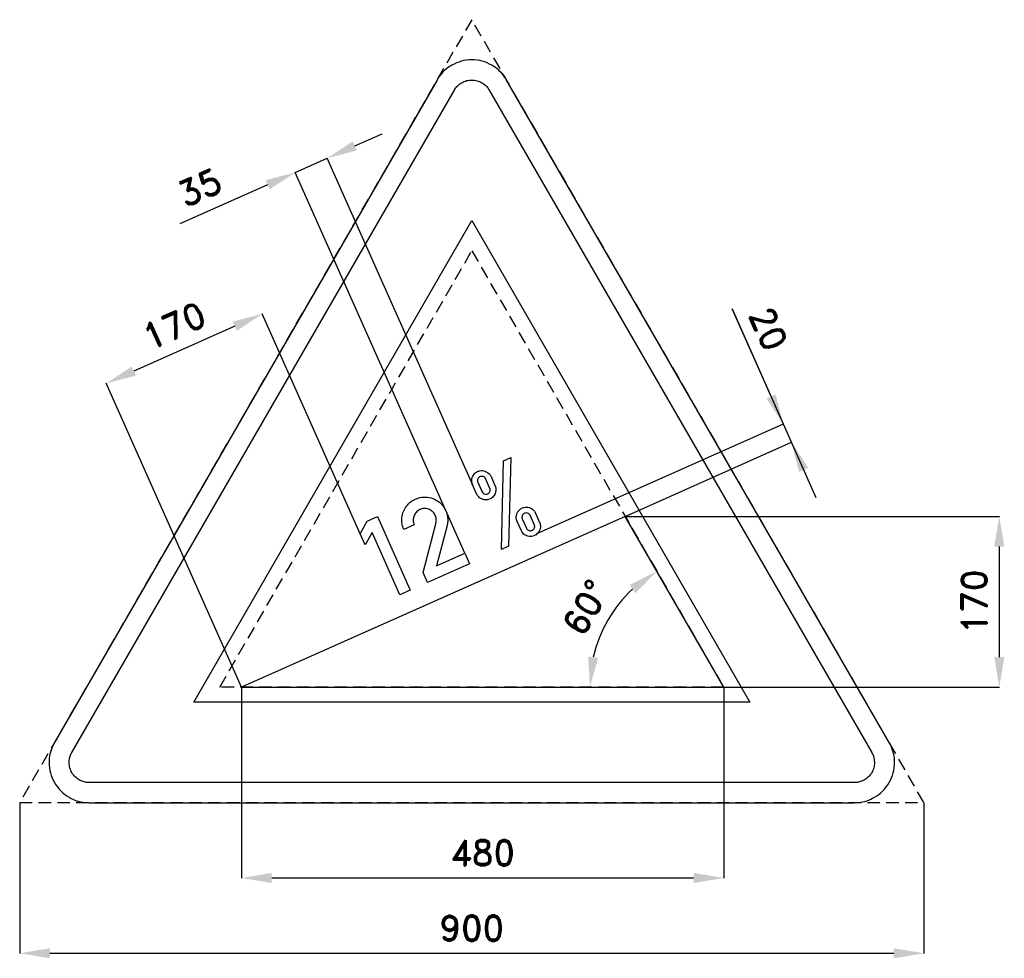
# Model space of a CAD drawing. Header units: millimetres. Extents: x -29 to 951, y -155 to 779.
import ezdxf

# ---------------------------------------------------------------- set-up
doc = ezdxf.new("R2010")
doc.units = ezdxf.units.MM
doc.header["$LTSCALE"] = 5
doc.linetypes.add('ČÁRKOVANÁX2', pattern=[1.5, 1, -0.5])
doc.layers.add('Kóty', color=2, linetype='Continuous')
doc.layers.add('Značka', color=7, linetype='Continuous')
doc.styles.get("Standard").update_dxf_attribs({"font": 'romand.shx', "height": 25})
doc.dimstyles.get("Standard").update_dxf_attribs({"dimtxt": 25, "dimasz": 30, "dimexe": 0.18, "dimexo": 0.0625, "dimgap": 12.5, "dimtad": 1, "dimdec": 0, "dimzin": 0, "dimdsep": 46, "dimtxsty": 'Standard', "dimcen": 0.09, "dimadec": 0, "dimazin": 0, "dimtfac": 1, "dimtdec": 0, "dimtofl": 0, "dimtmove": 0, "dimatfit": 3, "dimfxl": 1, "dimtolj": 1, "dimtzin": 0, "dimarcsym": 0})

# ---------------------------------------------------------------- blocks, each defined once
blk = doc.blocks.new('*D0')
at = {"layer": 'Defpoints', "color": 0, "transparency": 16777216}
for p in [(-29.28, 0.06), (870.72, 0.06), (870.72, -149.94)]:
    blk.add_point(p, dxfattribs=at)
at = {"layer": 'Kóty', "color": 0, "lineweight": -2, "transparency": 16777216}
for p, q in [((-29.28, 0), (-29.28, -150.12)), ((870.72, 0), (870.72, -150.12)), ((0.72, -149.94), (840.72, -149.94))]:
    blk.add_line(p, q, dxfattribs=at)
at = {"layer": 'Kóty', "color": 0, "transparency": 16777216}
for points in [[(0.72, -144.94), (0.72, -154.94), (-29.28, -149.94)], [(840.72, -144.94), (840.72, -154.94), (870.72, -149.94)]]:
    blk.add_solid(points, dxfattribs=at)
at = {"layer": 'Kóty', "color": 0, "transparency": 16777216, "insert": (420.72, -124.94), "char_height": 25, "attachment_point": 5}
blk.add_mtext('\\A1;900', dxfattribs=at)
blk = doc.blocks.new('*D1')
at = {"layer": 'Defpoints', "color": 0, "transparency": 16777216}
for p in [(573.38, 285), (671.53, 115), (945.72, 115)]:
    blk.add_point(p, dxfattribs=at)
at = {"layer": 'Kóty', "color": 0, "lineweight": -2, "transparency": 16777216}
for p, q in [((573.44, 285), (945.9, 285)), ((945.72, 255), (945.72, 145)), ((671.59, 115), (945.9, 115))]:
    blk.add_line(p, q, dxfattribs=at)
at = {"layer": 'Kóty', "color": 0, "transparency": 16777216}
for points in [[(940.72, 255), (950.72, 255), (945.72, 285)], [(940.72, 145), (950.72, 145), (945.72, 115)]]:
    blk.add_solid(points, dxfattribs=at)
at = {"layer": 'Kóty', "color": 0, "transparency": 16777216, "insert": (920.72, 200), "char_height": 25, "attachment_point": 5, "rotation": 90}
blk.add_mtext('\\A1;170', dxfattribs=at)
blk = doc.blocks.new('*D2')
at = {"layer": 'Defpoints', "color": 0, "transparency": 16777216}
for p in [(191.53, 115), (671.53, 115), (671.53, -74.94)]:
    blk.add_point(p, dxfattribs=at)
at = {"layer": 'Kóty', "color": 0, "lineweight": -2, "transparency": 16777216}
for p, q in [((191.53, 114.94), (191.53, -75.12)), ((671.53, 114.94), (671.53, -75.12)), ((221.53, -74.94), (641.53, -74.94))]:
    blk.add_line(p, q, dxfattribs=at)
at = {"layer": 'Kóty', "color": 0, "transparency": 16777216}
for points in [[(221.53, -69.94), (221.53, -79.94), (191.53, -74.94)], [(641.53, -69.94), (641.53, -79.94), (671.53, -74.94)]]:
    blk.add_solid(points, dxfattribs=at)
at = {"layer": 'Kóty', "color": 0, "transparency": 16777216, "insert": (431.53, -49.94), "char_height": 25, "attachment_point": 5}
blk.add_mtext('\\A1;480', dxfattribs=at)
blk = doc.blocks.new('*D3')
at = {"layer": 'Defpoints', "color": 0, "transparency": 16777216}
for p in [(573.38, 285), (569.39, 200.7), (191.53, 115), (671.53, 115), (671.53, 115)]:
    blk.add_point(p, dxfattribs=at)
at = {"layer": 'Kóty', "color": 0, "lineweight": -2, "transparency": 16777216}
blk.add_arc((671.53, 115), 133.33, 132.91889, 167.08097, dxfattribs=at)
at = {"layer": 'Kóty', "color": 0, "transparency": 16777216}
for points in [[(577.77, 216.66), (583.71, 208.62), (604.87, 230.47)], [(546.54, 144.25), (536.61, 145.37), (538.2, 115)]]:
    blk.add_solid(points, dxfattribs=at)
at = {"layer": 'Kóty', "color": 0, "transparency": 16777216, "insert": (534.41, 194.17), "char_height": 25, "attachment_point": 5, "rotation": 59.99993}
blk.add_mtext('\\A1;60°', dxfattribs=at)

msp = doc.modelspace()

# ---------------------------------------------------------------- linework, layer by layer
at = {"layer": 'Kóty'}
for p, q in [((304.23, 653.79), (331.64, 665.99)), ((421.8, 315.93), (276.75, 641.76)), ((413.61, 248.26), (244.78, 627.52)), ((217.45, 615.16), (130.22, 576.33)), ((679.72, 491.58), (763.29, 303.87)), ((718.55, 404.36), (679.72, 491.58)), ((309.64, 267.69), (212.11, 486.75)), ((184.78, 474.38), (84.29, 429.64)), ((191.53, 115), (56.81, 417.61)), ((487.16, 268.51), (730.92, 377.03)), ((573.38, 285), (739.05, 358.76))]:
    msp.add_line(p, q, dxfattribs=at)
msp.add_lwpolyline([(244.86, 627.36), (276.83, 641.59)], dxfattribs=at)
for points in [[(302.2, 658.36), (306.27, 649.22), (276.83, 641.59)], [(215.41, 619.73), (219.48, 610.59), (244.86, 627.36)], [(182.75, 478.95), (186.81, 469.81), (212.19, 486.58)], [(82.26, 434.21), (86.32, 425.08), (56.88, 417.44)], [(723.12, 406.39), (713.98, 402.33), (730.75, 376.95)], [(755.66, 333.31), (746.52, 329.24), (738.89, 358.68)]]:
    msp.add_solid(points, dxfattribs=at)
at = {"layer": 'Značka', "color": 6, "linetype": 'ČÁRKOVANÁX2', "ltscale": 2.5}
for points in [[(870.72, 0.06), (420.72, 779.48), (-29.28, 0.06)], [(169.9, 115), (420.72, 549.42), (671.53, 115)]]:
    msp.add_lwpolyline(points, close=True, dxfattribs=at)
at = {"layer": 'Značka', "color": 5}
for points in [[(836.08, 60), (455.36, 719.42), (454.24, 721.19, 0.010748), (453.08, 722.93, 0.055773), (447.54, 729.17, 0.055979), (440.72, 734.06, 0.069561), (431.09, 738.14, 0.069791), (420.72, 739.42, 0.069502), (410.36, 738.12, 0.067732), (400.72, 734.06, 0.055944), (393.86, 729.2, 0.061133), (388.36, 722.93, 0.012257), (387.19, 721.2), (386.08, 719.42), (5.36, 60, 0.003576), (4.38, 58.15, 0.010722), (3.46, 56.27, 0.055711), (0.83, 48.35, 0.055985), (0, 40, 0.069591), (1.29, 29.62, 0.069767), (5.36, 20, 0.069481), (11.67, 11.68, 0.067775), (20, 5.36, 0.055964), (27.65, 1.85, 0.061097), (35.82, 0.22, 0.01224), (37.91, 0.07, 0.004081), (40, 0), (801.43, 0, 0.003581), (803.53, 0.08, 0.010743), (805.62, 0.22, 0.055797), (813.79, 1.9, 0.055991), (821.43, 5.36, 0.069582), (829.78, 11.66, 0.069787), (836.08, 20, 0.069497), (840.13, 29.62, 0.067792), (841.43, 40, 0.055928), (840.65, 48.37, 0.060939), (837.98, 56.27), (837.06, 58.15), (836.08, 60)], [(421.21, 317.24), (421.06, 317.71), (420.92, 318.19, -0.046851), (420.65, 319.79, -0.0422), (420.67, 321.42, -0.062855), (421.17, 323.88, -0.069999), (422.28, 326.11, -0.067461), (423.82, 327.91, -0.059915), (425.78, 329.27, -0.072652), (428.57, 330.35, -0.081725), (431.52, 330.54, -0.070068), (433.99, 330.02, -0.061083), (436.25, 328.86), (437.61, 327.83, -0.053245), (438.73, 326.56), (439, 326.17), (439.24, 325.77), (439.37, 325.56), (439.49, 325.34), (444.12, 314.94), (444.24, 314.61), (444.34, 314.28, -0.046062), (444.65, 312.77, -0.039721), (444.69, 311.22, -0.055107), (444.38, 308.99, -0.05969), (443.58, 306.9, -0.061736), (442.32, 304.99, -0.060308), (440.63, 303.44, -0.047157), (439.11, 302.5), (437.45, 301.86, -0.058403), (435.23, 301.46, -0.061911), (432.97, 301.61, -0.066264), (430.63, 302.32, -0.060952), (428.53, 303.61), (427.58, 304.43), (426.75, 305.38), (426.4, 305.87), (426.09, 306.39), (425.95, 306.64), (425.82, 306.9), (421.21, 317.24)], [(426.6, 319.11), (430.68, 309.96), (430.83, 309.68), (430.99, 309.41), (431.63, 308.53, 0.071801), (432.43, 307.82, 0.080224), (433.42, 307.35), (434.51, 307.18), (435.53, 307.25), (436.5, 307.57, 0.071653), (437.5, 308.2, 0.0758), (438.28, 309.09, 0.060184), (438.71, 309.93, 0.051665), (438.94, 310.85, 0.043652), (439, 311.64, 0.050947), (438.92, 312.43), (438.87, 312.66), (438.81, 312.88), (434.47, 322.63), (434.31, 322.9), (434.14, 323.15), (433.53, 323.83), (432.76, 324.35, 0.075642), (431.63, 324.77), (430.42, 324.84), (429.39, 324.67), (428.44, 324.25, 0.074417), (427.53, 323.52, 0.069348), (426.85, 322.55, 0.051936), (426.51, 321.75, 0.054037), (426.35, 320.9, 0.034093), (426.34, 320.39, 0.03747), (426.4, 319.88), (426.49, 319.49), (426.6, 319.11)], [(376.54, 219.26), (372.19, 229.02), (384.76, 277.73), (384.94, 278.45), (385.1, 279.17, 0.082994), (385.2, 283.11, 0.094403), (383.95, 286.85, 0.09216), (381.75, 289.75, 0.084059), (378.65, 291.75, 0.098146), (374.3, 292.83, 0.106032), (369.9, 292.13, 0.106168), (366.12, 289.85, 0.099948), (363.53, 286.22, 0.083736), (362.48, 282.72, 0.091648), (362.66, 279.14, 0.02614), (362.99, 277.93), (363.4, 276.75), (353, 272.12), (352.59, 273.11), (352.2, 274.12, -0.059426), (351.12, 278.89, -0.058234), (351.16, 283.83, -0.07215), (352.64, 289.87, -0.072234), (355.76, 295.23, -0.061487), (359.36, 299.01, -0.059942), (363.78, 301.82, -0.08306), (370.88, 304.04, -0.087039), (378.34, 303.79, -0.08778), (385.36, 301.25, -0.087808), (391.06, 296.49, -0.068503), (394.31, 291.71, -0.062434), (396.21, 286.23, -0.050701), (396.82, 281.8, -0.061844), (396.42, 277.39), (396.27, 276.68), (396.1, 275.98), (385.55, 235.77), (413.61, 248.26), (418.26, 237.83), (376.54, 219.26)], [(465.55, 280.74), (465.3, 281.54), (465.09, 282.34, -0.07167), (464.94, 284.79, -0.065037), (465.46, 287.23, -0.072567), (466.7, 289.77, -0.074231), (468.6, 291.84, -0.078884), (471.16, 293.41, -0.080181), (474.08, 294.11, -0.068222), (476.6, 294.04, -0.067278), (479, 293.3, -0.05778), (480.95, 292.16, -0.050637), (482.62, 290.63), (483.11, 290.05), (483.52, 289.43), (483.67, 289.14), (483.81, 288.84), (488.51, 278.28), (488.6, 278.01), (488.68, 277.73, -0.052347), (488.98, 275.99, -0.045284), (488.94, 274.21, -0.066058), (488.34, 271.54, -0.074156), (487.05, 269.16, -0.063467), (485.52, 267.49, -0.057064), (483.62, 266.21, -0.0604), (481.34, 265.3, -0.067494), (478.93, 265, -0.067252), (476.54, 265.29, -0.057959), (474.26, 266.18, -0.059466), (472.31, 267.44, -0.082699), (470.82, 269.16), (470.44, 269.83), (470.1, 270.52), (465.55, 280.74)], [(470.86, 282.69), (475.12, 273.13), (475.31, 272.77), (475.53, 272.43, 0.091383), (476.5, 271.49, 0.081237), (477.75, 270.92, 0.085157), (479.18, 270.72, 0.092406), (480.56, 271.02, 0.095659), (481.84, 271.81, 0.087624), (482.76, 273.02, 0.071388), (483.2, 274.15, 0.074792), (483.29, 275.35), (483.26, 275.67), (483.21, 275.99), (483.17, 276.16), (483.13, 276.32), (478.75, 286.14), (478.61, 286.42), (478.45, 286.69, 0.067643), (477.85, 287.36), (477.11, 287.88), (476, 288.33), (474.83, 288.46), (473.67, 288.28, 0.07321), (472.6, 287.77, 0.078316), (471.64, 286.92, 0.080445), (470.99, 285.83, 0.059938), (470.72, 284.88, 0.046504), (470.65, 283.88, 0.02775), (470.67, 283.41, 0.046027), (470.77, 282.96), (470.81, 282.82), (470.86, 282.69)]]:
    msp.add_lwpolyline(points, format="xyb", dxfattribs=at)
at = {"layer": 'Značka', "color": 1}
msp.add_lwpolyline([(801.43, 20), (40, 20, -0.003586), (38.95, 20.04, -0.010756), (37.91, 20.11, -0.05582), (33.82, 20.95, -0.05597), (30, 22.68, -0.06955), (25.83, 25.83, -0.069786), (22.68, 30, -0.069503), (20.65, 34.81, -0.067814), (20, 40, -0.055933), (20.39, 44.19, -0.060881), (21.73, 48.13, -0.012187), (22.19, 49.07, -0.00406), (22.68, 50), (403.4, 709.42), (403.95, 710.31), (404.54, 711.18, -0.055851), (407.31, 714.3, -0.05603), (410.72, 716.74, -0.069574), (415.53, 718.78, -0.069723), (420.72, 719.42, -0.069439), (425.9, 718.77, -0.067755), (430.72, 716.74, -0.055971), (434.15, 714.31, -0.061159), (436.9, 711.18), (437.48, 710.31), (438.04, 709.42), (818.76, 50), (819.24, 49.07), (819.71, 48.13, -0.055637), (821.02, 44.18, -0.055928), (821.43, 40, -0.069571), (820.79, 34.81, -0.069825), (818.76, 30, -0.069532), (815.6, 25.84, -0.067733), (811.43, 22.68, -0.055923), (807.61, 20.93, -0.061121), (803.53, 20.11, -0.012253), (802.48, 20.04, -0.004086), (801.43, 20)], format="xyb", dxfattribs=at)
msp.add_lwpolyline([(143.92, 100), (420.72, 579.42), (697.51, 100), (143.92, 100)], dxfattribs=at)
at = {"layer": 'Značka', "color": 5}
for points in [[(450.23, 252.07), (452.29, 340.36), (459.55, 343.6), (457.33, 255.23), (450.23, 252.07)], [(191.53, 115), (671.53, 115), (573.38, 285), (191.53, 115)], [(349.08, 207.03), (321.48, 269.02), (314.58, 256.59), (309.64, 267.69), (316.64, 280.17), (326.94, 284.76), (359.49, 211.66), (349.08, 207.03)]]:
    msp.add_lwpolyline(points, dxfattribs=at)

# ---------------------------------------------------------------- texts
at = {"layer": 'Kóty', "char_height": 25, "attachment_point": 5}
for s, insert, rotation in [('\\A1;35', (149.97, 612.48), 23.99663), ('\\A1;170', (124.37, 474.85), 23.99862), ('\\A1;20', (715.87, 471.84), 293.99862)]:
    msp.add_mtext(s, dxfattribs=dict(at, insert=insert, rotation=rotation))

# ---------------------------------------------------------------- dimensions: what is measured, and where the dimension line sits
at = {"layer": 'Kóty'}
dim = msp.add_angular_dim_2l(base=(569.39, 200.7), line1=((671.53, 115), (573.38, 285)), line2=((191.53, 115), (671.53, 115)), dimstyle='Standard', dxfattribs=at)
dim.commit()
dim.dimension.update_dxf_attribs({"geometry": '*D3', "text_midpoint": (534.41, 194.17)})
dim = msp.add_linear_dim(base=(945.72, 115), p1=(573.38, 285), p2=(671.53, 115), angle=90, dimstyle='Standard', dxfattribs=at)
dim.commit()
dim.dimension.update_dxf_attribs({"geometry": '*D1', "text_midpoint": (920.72, 200)})
for base, p1, p2, picture, middle in [((671.53, -74.94), (191.53, 115), (671.53, 115), '*D2', (431.53, -49.94)), ((870.72, -149.94), (-29.28, 0.06), (870.72, 0.06), '*D0', (420.72, -124.94))]:
    dim = msp.add_linear_dim(base=base, p1=p1, p2=p2, dimstyle='Standard', dxfattribs=at)
    dim.commit()
    dim.dimension.update_dxf_attribs({"geometry": picture, "text_midpoint": middle})

doc.saveas('drawing.dxf')
